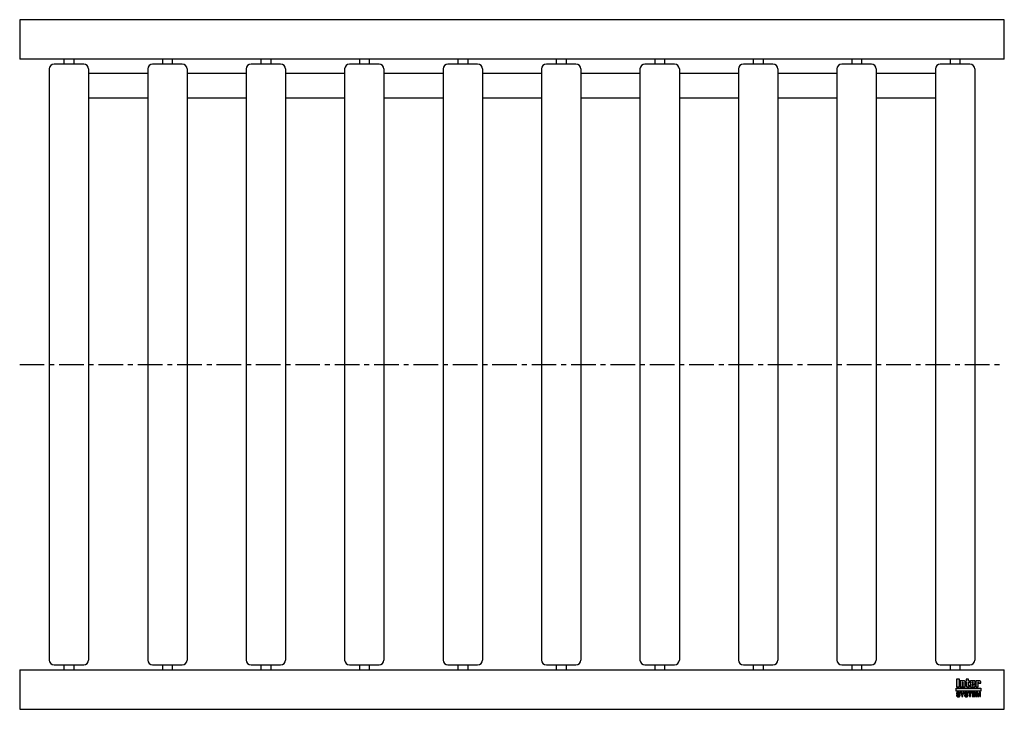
# Model space of a CAD drawing. Header units: millimetres. Extents: x 0 to 1000, y -350 to 350.
import ezdxf

# ---------------------------------------------------------------- set-up
doc = ezdxf.new("R2010")
doc.units = ezdxf.units.MM
doc.header["$LTSCALE"] = 20
doc.linetypes.add('CENTER', pattern=[2, 1.25, -0.25, 0.25, -0.25])
doc.layers.get('0').update_dxf_attribs({"linetype": 'CONTINUOUS', "lineweight": 50})
for name, color, linetype, lineweight in [('Centre Lines', 4, 'CENTER', 25), ('Frame', 1, 'CONTINUOUS', 25), ('Midi', 70, 'CONTINUOUS', 25), ('Rollers', 7, 'CONTINUOUS', 25)]:
    doc.layers.add(name, color=color, linetype=linetype, lineweight=lineweight)

# ---------------------------------------------------------------- blocks, each defined once
blk = doc.blocks.new('A$C156465B1')
at = {"layer": 'Rollers'}
for p, q in [((35, 305), (5, 305)), ((15, 310), (15, 305)), ((25, 310), (25, 305)), ((0, 300), (0, -300)), ((40, 300), (40, -300)), ((5, -305), (35, -305)), ((15, -305), (15, -310)), ((25, -305), (25, -310))]:
    blk.add_line(p, q, dxfattribs=at)
for centre, start, end in [((5, 300), 90, 180), ((35, 300), 0, 90), ((5, -300), 180, 270), ((35, -300), 270, 0)]:
    blk.add_arc(centre, 5, start, end, dxfattribs=at)

msp = doc.modelspace()

# ---------------------------------------------------------------- hatches: boundary and pattern name
at = {"layer": 'Frame'}
h = msp.add_hatch(color=254, dxfattribs=at)
h.paths.add_polyline_path([(973.3, -322.7), (973.3, -322.6), (973.4, -322.6), (973.4, -322.5), (973.4, -322.5), (973.5, -322.5), (973.6, -322.5), (973.7, -322.5), (973.7, -322.5), (973.8, -322.5), (973.8, -322.6), (973.9, -322.6), (973.9, -322.7), (973.9, -322.8), (973.9, -322.9), (973.9, -323.5), (976.1, -323.5), (976.1, -322.8), (976.1, -322.6), (976.1, -322.4), (976.1, -322.2), (976, -322), (975.9, -321.9), (975.9, -321.7), (975.8, -321.6), (975.7, -321.5), (975.6, -321.4), (975.5, -321.3), (975.4, -321.2), (975.2, -321.1), (975.1, -321.1), (974.9, -321), (974.7, -321), (974.6, -321), (974.5, -321), (974.4, -321), (974.3, -321), (974.2, -321), (974.1, -321.1), (974, -321.1), (973.9, -321.1), (973.9, -321.1), (973.8, -321.1), (973.7, -321.2), (973.6, -321.2), (973.5, -321.2), (973.5, -321.3), (973.4, -321.3), (973.3, -321.4), (973.2, -321.4), (973.2, -321), (971, -321), (971, -327.3), (973.3, -327.3), (973.3, -322.9), (973.3, -322.8)])
h.paths.add_polyline_path([(970.4, -322.5), (970.4, -322.3), (970.4, -322.1), (970.4, -321.9), (970.4, -321.8), (970.3, -321.7), (970.3, -321.5), (970.2, -321.4), (970.1, -321.3), (970, -321.3), (969.9, -321.2), (969.8, -321.1), (969.6, -321.1), (969.5, -321.1), (969.3, -321), (969.1, -321), (968.9, -321), (966.7, -321), (966.5, -321), (966.3, -321), (966.1, -321.1), (965.9, -321.1), (965.8, -321.1), (965.7, -321.2), (965.6, -321.3), (965.5, -321.3), (965.4, -321.4), (965.3, -321.5), (965.3, -321.7), (965.2, -321.8), (965.2, -321.9), (965.2, -322.1), (965.2, -322.3), (965.2, -322.5), (965.2, -325.9), (965.2, -326.1), (965.2, -326.3), (965.2, -326.4), (965.2, -326.6), (965.3, -326.7), (965.3, -326.8), (965.4, -326.9), (965.5, -327), (965.6, -327.1), (965.7, -327.1), (965.8, -327.2), (965.9, -327.2), (966.1, -327.3), (966.3, -327.3), (966.5, -327.3), (966.7, -327.3), (968.9, -327.3), (969.1, -327.3), (969.3, -327.3), (969.5, -327.3), (969.6, -327.2), (969.8, -327.2), (969.9, -327.1), (970, -327.1), (970.1, -327), (970.2, -326.9), (970.3, -326.8), (970.3, -326.7), (970.4, -326.6), (970.4, -326.4), (970.4, -326.3), (970.4, -326.1), (970.4, -325.9), (970.4, -324.8), (968.1, -324.8), (968.1, -325.6), (968.1, -325.8), (968.1, -325.8), (968.1, -325.9), (968, -326), (968, -326), (967.9, -326.1), (967.9, -326.1), (967.8, -326.1), (967.7, -326.1), (967.7, -326.1), (967.6, -326), (967.6, -326), (967.5, -325.9), (967.5, -325.8), (967.5, -325.8), (967.5, -325.6), (967.5, -324.3), (970.4, -324.3)])
h.paths.add_polyline_path([(968.1, -323.2), (967.5, -323.2), (967.5, -322.7), (967.5, -322.6), (967.5, -322.5), (967.5, -322.4), (967.5, -322.3), (967.6, -322.3), (967.6, -322.2), (967.7, -322.2), (967.8, -322.2), (967.9, -322.2), (968, -322.2), (968, -322.3), (968.1, -322.3), (968.1, -322.4), (968.1, -322.5), (968.1, -322.6), (968.1, -322.7)], flags=16)
h.paths.add_polyline_path([(963.7, -322.3), (964.6, -322.3), (964.6, -321), (963.7, -321), (963.7, -319.3), (961.4, -319.3), (961.4, -321), (960.8, -321), (960.8, -322.3), (961.4, -322.3), (961.4, -325.9), (961.4, -326.1), (961.4, -326.2), (961.4, -326.4), (961.5, -326.5), (961.5, -326.7), (961.6, -326.8), (961.6, -326.9), (961.7, -327), (961.8, -327), (961.9, -327.1), (962, -327.2), (962.2, -327.2), (962.3, -327.2), (962.5, -327.3), (962.7, -327.3), (962.9, -327.3), (964.6, -327.3), (964.6, -326.1), (964.2, -326.1), (964.1, -326.1), (964, -326.1), (963.9, -326.1), (963.8, -326), (963.8, -326), (963.7, -325.9), (963.7, -325.9), (963.7, -325.8)])
h.paths.add_polyline_path([(960.3, -322.8), (960.3, -322.6), (960.3, -322.4), (960.3, -322.2), (960.2, -322), (960.2, -321.9), (960.1, -321.7), (960, -321.6), (959.9, -321.5), (959.8, -321.4), (959.7, -321.3), (959.5, -321.2), (959.4, -321.1), (959.3, -321.1), (959.1, -321), (958.9, -321), (958.7, -321), (958.6, -321), (958.5, -321), (958.4, -321), (958.3, -321), (958.3, -321.1), (958.2, -321.1), (958.1, -321.1), (958, -321.1), (957.9, -321.1), (957.8, -321.2), (957.7, -321.2), (957.6, -321.2), (957.6, -321.3), (957.5, -321.3), (957.4, -321.4), (957.3, -321.4), (957.3, -321), (955.1, -321), (955.1, -327.3), (957.4, -327.3), (957.4, -322.9), (957.4, -322.8), (957.4, -322.7), (957.4, -322.6), (957.5, -322.6), (957.5, -322.5), (957.5, -322.5), (957.6, -322.5), (957.7, -322.5), (957.8, -322.5), (957.8, -322.5), (957.9, -322.5), (958, -322.6), (958, -322.6), (958, -322.7), (958, -322.8), (958, -322.9), (958, -327.3), (960.3, -327.3)])
h.paths.add_polyline_path([(954.4, -319.3), (951.3, -319.3), (951.3, -327.3), (954.4, -327.3)])
msp.add_hatch(color=1, dxfattribs=at).paths.add_polyline_path([(976.2, -331.6), (976.2, -328.4), (951.2, -328.4), (951.2, -331.6)])
h = msp.add_hatch(color=7, dxfattribs=at)
h.paths.add_polyline_path([(972.8, -332.7), (971.5, -332.7), (971.5, -337.1), (972.3, -337.1), (972.3, -333.4), (972.4, -333.4), (973.2, -337.1), (974.1, -337.1), (974.9, -333.4), (975, -333.4), (975, -337.1), (975.8, -337.1), (975.8, -332.7), (974.5, -332.7), (973.7, -336.2)])
h.paths.add_polyline_path([(970.8, -332.7), (967.5, -332.7), (967.5, -337.1), (970.9, -337.1), (970.9, -336.4), (968.4, -336.4), (968.4, -335.2), (970.6, -335.2), (970.6, -334.4), (968.4, -334.4), (968.4, -333.4), (970.8, -333.4)])
h.paths.add_polyline_path([(967.1, -332.7), (963.4, -332.7), (963.4, -333.4), (964.7, -333.4), (964.7, -337.1), (965.7, -337.1), (965.7, -333.4), (967.1, -333.4)])
h.paths.add_polyline_path([(962.5, -332.9), (962.3, -332.8), (962.2, -332.7), (962, -332.6), (961.8, -332.6), (961.5, -332.6), (961.3, -332.6), (961.1, -332.6), (960.9, -332.6), (960.7, -332.6), (960.6, -332.7), (960.4, -332.7), (960.3, -332.8), (960.2, -332.8), (960, -332.9), (959.9, -333), (959.9, -333.1), (959.8, -333.2), (959.7, -333.3), (959.7, -333.5), (959.6, -333.6), (959.6, -333.8), (959.6, -333.9), (959.6, -334.1), (959.6, -334.2), (959.6, -334.4), (959.7, -334.5), (959.8, -334.6), (959.8, -334.7), (959.9, -334.8), (960, -334.9), (960.1, -335), (960.2, -335), (960.3, -335.1), (960.5, -335.1), (960.6, -335.2), (960.8, -335.2), (960.9, -335.2), (961, -335.3), (961.1, -335.3), (961.2, -335.3), (961.2, -335.3), (961.3, -335.3), (961.3, -335.3), (961.4, -335.3), (961.4, -335.3), (961.5, -335.4), (961.7, -335.4), (961.8, -335.4), (962, -335.5), (962.1, -335.5), (962.2, -335.6), (962.3, -335.7), (962.3, -335.8), (962.3, -335.9), (962.3, -336.1), (962.2, -336.2), (962.1, -336.3), (962, -336.4), (961.8, -336.4), (961.7, -336.5), (961.5, -336.5), (961.3, -336.5), (961.2, -336.5), (961, -336.5), (960.8, -336.4), (960.7, -336.3), (960.6, -336.2), (960.5, -336.1), (960.4, -336), (960.4, -335.8), (959.5, -335.8), (959.5, -336), (959.6, -336.2), (959.6, -336.3), (959.7, -336.5), (959.8, -336.6), (959.9, -336.7), (960, -336.8), (960.1, -336.9), (960.2, -337), (960.4, -337.1), (960.5, -337.1), (960.7, -337.2), (960.9, -337.2), (961.1, -337.3), (961.3, -337.3), (961.5, -337.3), (961.6, -337.3), (961.6, -337.3), (961.8, -337.3), (961.9, -337.2), (962, -337.2), (962.2, -337.2), (962.3, -337.1), (962.5, -337), (962.6, -337), (962.7, -336.9), (962.9, -336.7), (963, -336.6), (963.1, -336.4), (963.1, -336.3), (963.2, -336.1), (963.2, -335.8), (963.2, -335.7), (963.2, -335.5), (963.2, -335.4), (963.1, -335.3), (963.1, -335.2), (963, -335.1), (963, -335.1), (962.9, -335), (962.8, -334.9), (962.7, -334.8), (962.6, -334.8), (962.5, -334.7), (962.4, -334.7), (962.2, -334.7), (962.1, -334.6), (961.9, -334.6), (961.8, -334.6), (961.8, -334.5), (961.7, -334.5), (961.6, -334.5), (961.6, -334.5), (961.5, -334.5), (961.4, -334.4), (961.3, -334.4), (961.3, -334.4), (961.2, -334.4), (961.1, -334.4), (961.1, -334.4), (961, -334.4), (960.9, -334.3), (960.9, -334.3), (960.8, -334.3), (960.7, -334.3), (960.6, -334.2), (960.6, -334.2), (960.5, -334.1), (960.5, -334), (960.5, -334), (960.5, -333.9), (960.4, -333.8), (960.5, -333.7), (960.5, -333.6), (960.6, -333.5), (960.7, -333.4), (960.8, -333.4), (961, -333.4), (961.1, -333.3), (961.2, -333.3), (961.4, -333.3), (961.6, -333.4), (961.7, -333.4), (961.9, -333.5), (962, -333.5), (962.1, -333.7), (962.1, -333.8), (962.2, -334), (963.1, -334), (963.1, -333.9), (963, -333.7), (963, -333.6), (963, -333.5), (962.9, -333.4), (962.9, -333.3), (962.8, -333.2), (962.7, -333), (962.6, -332.9)])
h.paths.add_polyline_path([(959.3, -332.7), (958.3, -332.7), (957.4, -334.6), (956.4, -332.7), (955.3, -332.7), (956.9, -335.5), (956.9, -337.1), (957.8, -337.1), (957.8, -335.5)])
h.paths.add_polyline_path([(954.4, -332.9), (954.2, -332.8), (954.1, -332.7), (953.9, -332.6), (953.7, -332.6), (953.5, -332.6), (953.2, -332.6), (953, -332.6), (952.8, -332.6), (952.7, -332.6), (952.5, -332.7), (952.4, -332.7), (952.2, -332.8), (952.1, -332.8), (952, -332.9), (951.9, -333), (951.8, -333.1), (951.7, -333.2), (951.6, -333.3), (951.6, -333.5), (951.6, -333.6), (951.5, -333.8), (951.5, -333.9), (951.5, -334.1), (951.5, -334.2), (951.6, -334.4), (951.6, -334.5), (951.7, -334.6), (951.7, -334.7), (951.8, -334.8), (951.9, -334.9), (952, -335), (952.2, -335), (952.3, -335.1), (952.4, -335.1), (952.5, -335.2), (952.7, -335.2), (952.8, -335.2), (953, -335.3), (953, -335.3), (953.1, -335.3), (953.1, -335.3), (953.2, -335.3), (953.3, -335.3), (953.3, -335.3), (953.4, -335.3), (953.4, -335.4), (953.6, -335.4), (953.7, -335.4), (953.9, -335.5), (954, -335.5), (954.1, -335.6), (954.2, -335.7), (954.2, -335.8), (954.2, -335.9), (954.2, -336.1), (954.1, -336.2), (954, -336.3), (953.9, -336.4), (953.8, -336.4), (953.6, -336.5), (953.4, -336.5), (953.2, -336.5), (953.1, -336.5), (952.9, -336.5), (952.8, -336.4), (952.6, -336.3), (952.5, -336.2), (952.4, -336.1), (952.4, -336), (952.4, -335.8), (951.5, -335.8), (951.5, -336), (951.5, -336.2), (951.5, -336.3), (951.6, -336.5), (951.7, -336.6), (951.8, -336.7), (951.9, -336.8), (952, -336.9), (952.1, -337), (952.3, -337.1), (952.5, -337.1), (952.6, -337.2), (952.8, -337.2), (953, -337.3), (953.2, -337.3), (953.4, -337.3), (953.5, -337.3), (953.6, -337.3), (953.7, -337.3), (953.8, -337.2), (954, -337.2), (954.1, -337.2), (954.3, -337.1), (954.4, -337), (954.5, -337), (954.7, -336.9), (954.8, -336.7), (954.9, -336.6), (955, -336.4), (955.1, -336.3), (955.1, -336.1), (955.1, -335.8), (955.1, -335.7), (955.1, -335.5), (955.1, -335.4), (955.1, -335.3), (955, -335.2), (955, -335.1), (954.9, -335.1), (954.8, -335), (954.7, -334.9), (954.6, -334.8), (954.5, -334.8), (954.4, -334.7), (954.3, -334.7), (954.1, -334.7), (954, -334.6), (953.8, -334.6), (953.8, -334.6), (953.7, -334.5), (953.6, -334.5), (953.6, -334.5), (953.5, -334.5), (953.4, -334.5), (953.3, -334.4), (953.3, -334.4), (953.2, -334.4), (953.1, -334.4), (953.1, -334.4), (953, -334.4), (952.9, -334.4), (952.9, -334.3), (952.8, -334.3), (952.7, -334.3), (952.6, -334.3), (952.6, -334.2), (952.5, -334.2), (952.5, -334.1), (952.4, -334), (952.4, -334), (952.4, -333.9), (952.4, -333.8), (952.4, -333.7), (952.5, -333.6), (952.6, -333.5), (952.7, -333.4), (952.8, -333.4), (952.9, -333.4), (953, -333.3), (953.2, -333.3), (953.3, -333.3), (953.5, -333.4), (953.7, -333.4), (953.8, -333.5), (953.9, -333.5), (954, -333.7), (954.1, -333.8), (954.1, -334), (955, -334), (955, -333.9), (955, -333.7), (955, -333.6), (954.9, -333.5), (954.9, -333.4), (954.8, -333.3), (954.7, -333.2), (954.6, -333), (954.5, -332.9)])

# ---------------------------------------------------------------- linework, layer by layer
at = {"layer": 'Centre Lines'}
msp.add_line((0, 0), (1000, 0), dxfattribs=at)
at = {"layer": 'Frame', "color": 7, "linetype": 'Continuous'}
for p, q in [((951.3, -319.3), (951.3, -327.3)), ((954.4, -319.3), (951.3, -319.3)), ((954.4, -327.3), (954.4, -319.3)), ((963.7, -319.3), (961.4, -319.3)), ((961.4, -319.3), (961.4, -321)), ((963.7, -321), (963.7, -319.3)), ((951.3, -327.3), (954.4, -327.3)), ((955.1, -321), (955.1, -327.3)), ((957.3, -321), (955.1, -321)), ((955.1, -327.3), (957.4, -327.3)), ((957.3, -321.4), (957.3, -321)), ((957.4, -321.4), (957.3, -321.4)), ((957.5, -321.3), (957.4, -321.4)), ((957.4, -322.7), (957.4, -322.6)), ((957.4, -322.6), (957.5, -322.6)), ((957.4, -322.8), (957.4, -322.7)), ((957.4, -322.9), (957.4, -322.8)), ((957.4, -327.3), (957.4, -322.9)), ((957.6, -321.3), (957.5, -321.3)), ((957.5, -322.6), (957.5, -322.5)), ((957.5, -322.5), (957.5, -322.5)), ((957.5, -322.5), (957.6, -322.5)), ((957.7, -321.2), (957.6, -321.2)), ((957.6, -321.2), (957.6, -321.3)), ((957.6, -322.5), (957.7, -322.5)), ((957.8, -321.2), (957.7, -321.2)), ((957.7, -322.5), (957.8, -322.5)), ((957.9, -321.1), (957.8, -321.2)), ((957.8, -322.5), (957.8, -322.5)), ((957.8, -322.5), (957.9, -322.5)), ((958, -321.1), (957.9, -321.1)), ((957.9, -322.5), (958, -322.6)), ((958.1, -321.1), (958, -321.1)), ((958, -322.6), (958, -322.7)), ((958, -322.6), (958, -322.6)), ((958, -322.7), (958, -322.8)), ((958, -322.8), (958, -322.9)), ((958, -322.9), (958, -327.3)), ((958, -327.3), (960.3, -327.3)), ((958.2, -321.1), (958.1, -321.1)), ((958.3, -321.1), (958.2, -321.1)), ((958.4, -321), (958.3, -321)), ((958.3, -321), (958.3, -321.1)), ((958.5, -321), (958.4, -321)), ((958.6, -321), (958.5, -321)), ((958.7, -321), (958.6, -321)), ((958.9, -321), (958.7, -321)), ((959.1, -321), (958.9, -321)), ((959.3, -321.1), (959.1, -321)), ((959.4, -321.1), (959.3, -321.1)), ((959.5, -321.2), (959.4, -321.1)), ((959.7, -321.3), (959.5, -321.2)), ((959.8, -321.4), (959.7, -321.3)), ((959.9, -321.5), (959.8, -321.4)), ((960, -321.6), (959.9, -321.5)), ((960.1, -321.7), (960, -321.6)), ((960.2, -321.9), (960.1, -321.7)), ((960.2, -322), (960.2, -321.9)), ((960.3, -322.2), (960.2, -322)), ((960.3, -322.4), (960.3, -322.2)), ((960.3, -322.6), (960.3, -322.4)), ((960.3, -322.8), (960.3, -322.6)), ((960.3, -327.3), (960.3, -322.8)), ((961.4, -321), (960.8, -321)), ((960.8, -321), (960.8, -322.3)), ((960.8, -322.3), (961.4, -322.3)), ((961.4, -322.3), (961.4, -325.9)), ((961.4, -325.9), (961.4, -326.1)), ((961.4, -326.1), (961.4, -326.2)), ((961.4, -326.2), (961.4, -326.4)), ((961.4, -326.4), (961.5, -326.5)), ((961.5, -326.5), (961.5, -326.7)), ((961.5, -326.7), (961.6, -326.8)), ((961.6, -326.8), (961.6, -326.9)), ((961.6, -326.9), (961.7, -327)), ((961.7, -327), (961.8, -327)), ((961.8, -327), (961.9, -327.1)), ((961.9, -327.1), (962, -327.2)), ((962, -327.2), (962.2, -327.2)), ((962.2, -327.2), (962.3, -327.2)), ((962.3, -327.2), (962.5, -327.3)), ((962.5, -327.3), (962.7, -327.3)), ((962.7, -327.3), (962.9, -327.3)), ((962.9, -327.3), (964.6, -327.3)), ((964.6, -321), (963.7, -321)), ((963.7, -325.8), (963.7, -322.3)), ((963.7, -322.3), (964.6, -322.3)), ((963.7, -325.9), (963.7, -325.8)), ((963.8, -326), (963.7, -325.9)), ((963.7, -325.9), (963.7, -325.9)), ((963.9, -326.1), (963.8, -326)), ((963.8, -326), (963.8, -326)), ((964, -326.1), (963.9, -326.1)), ((964.1, -326.1), (964, -326.1)), ((964.2, -326.1), (964.1, -326.1)), ((964.6, -326.1), (964.2, -326.1)), ((964.6, -322.3), (964.6, -321)), ((964.6, -327.3), (964.6, -326.1)), ((965.3, -321.7), (965.2, -321.8)), ((965.2, -321.8), (965.2, -321.9)), ((965.2, -321.9), (965.2, -322.1)), ((965.2, -322.1), (965.2, -322.3)), ((965.2, -322.3), (965.2, -322.5)), ((965.2, -322.5), (965.2, -325.9)), ((965.2, -325.9), (965.2, -326.1)), ((965.2, -326.1), (965.2, -326.3)), ((965.2, -326.3), (965.2, -326.4)), ((965.2, -326.4), (965.2, -326.6)), ((965.2, -326.6), (965.3, -326.7)), ((965.4, -321.4), (965.3, -321.5)), ((965.3, -321.5), (965.3, -321.7)), ((965.3, -326.7), (965.3, -326.8)), ((965.3, -326.8), (965.4, -326.9)), ((965.5, -321.3), (965.4, -321.4)), ((965.4, -326.9), (965.5, -327)), ((965.6, -321.3), (965.5, -321.3)), ((965.5, -327), (965.6, -327.1)), ((965.7, -321.2), (965.6, -321.3)), ((965.6, -327.1), (965.7, -327.1)), ((965.8, -321.1), (965.7, -321.2)), ((965.7, -327.1), (965.8, -327.2)), ((965.9, -321.1), (965.8, -321.1)), ((965.8, -327.2), (965.9, -327.2)), ((966.1, -321.1), (965.9, -321.1)), ((965.9, -327.2), (966.1, -327.3)), ((966.3, -321), (966.1, -321.1)), ((966.1, -327.3), (966.3, -327.3)), ((966.5, -321), (966.3, -321)), ((966.3, -327.3), (966.5, -327.3)), ((966.7, -321), (966.5, -321)), ((966.5, -327.3), (966.7, -327.3)), ((968.9, -321), (966.7, -321)), ((966.7, -327.3), (968.9, -327.3)), ((967.5, -322.4), (967.5, -322.3)), ((967.5, -322.3), (967.6, -322.3)), ((967.5, -322.5), (967.5, -322.4)), ((967.5, -322.6), (967.5, -322.5)), ((967.5, -322.7), (967.5, -322.6)), ((967.5, -323.2), (967.5, -322.7)), ((968.1, -323.2), (967.5, -323.2)), ((967.5, -325.6), (967.5, -324.3)), ((967.5, -324.3), (970.4, -324.3)), ((967.5, -325.8), (967.5, -325.6)), ((967.5, -325.9), (967.5, -325.8)), ((967.5, -325.8), (967.5, -325.8)), ((967.6, -326), (967.5, -325.9)), ((967.6, -322.3), (967.6, -322.2)), ((967.6, -322.2), (967.7, -322.2)), ((967.7, -326.1), (967.6, -326)), ((967.6, -326), (967.6, -326)), ((967.7, -322.2), (967.8, -322.2)), ((967.8, -326.1), (967.7, -326.1)), ((967.7, -326.1), (967.7, -326.1)), ((967.8, -322.2), (967.9, -322.2)), ((967.9, -326.1), (967.8, -326.1)), ((967.9, -322.2), (968, -322.2)), ((968, -326), (967.9, -326.1)), ((967.9, -326.1), (967.9, -326.1)), ((968, -322.2), (968, -322.3)), ((968, -322.3), (968.1, -322.3)), ((968.1, -325.9), (968, -326)), ((968, -326), (968, -326)), ((968.1, -322.3), (968.1, -322.4)), ((968.1, -322.4), (968.1, -322.5)), ((968.1, -322.5), (968.1, -322.6)), ((968.1, -322.6), (968.1, -322.7)), ((968.1, -322.7), (968.1, -323.2)), ((968.1, -324.8), (968.1, -325.6)), ((970.4, -324.8), (968.1, -324.8)), ((968.1, -325.6), (968.1, -325.8)), ((968.1, -325.8), (968.1, -325.8)), ((968.1, -325.8), (968.1, -325.9)), ((969.1, -321), (968.9, -321)), ((968.9, -327.3), (969.1, -327.3)), ((969.3, -321), (969.1, -321)), ((969.1, -327.3), (969.3, -327.3)), ((969.5, -321.1), (969.3, -321)), ((969.3, -327.3), (969.5, -327.3)), ((969.6, -321.1), (969.5, -321.1)), ((969.5, -327.3), (969.6, -327.2)), ((969.8, -321.1), (969.6, -321.1)), ((969.6, -327.2), (969.8, -327.2)), ((969.9, -321.2), (969.8, -321.1)), ((969.8, -327.2), (969.9, -327.1)), ((970, -321.3), (969.9, -321.2)), ((969.9, -327.1), (970, -327.1)), ((970.1, -321.3), (970, -321.3)), ((970, -327.1), (970.1, -327)), ((970.2, -321.4), (970.1, -321.3)), ((970.1, -327), (970.2, -326.9)), ((970.3, -321.5), (970.2, -321.4)), ((970.2, -326.9), (970.3, -326.8)), ((970.3, -321.7), (970.3, -321.5)), ((970.4, -321.8), (970.3, -321.7)), ((970.3, -326.7), (970.4, -326.6)), ((970.3, -326.8), (970.3, -326.7)), ((970.4, -321.9), (970.4, -321.8)), ((970.4, -322.1), (970.4, -321.9)), ((970.4, -322.3), (970.4, -322.1)), ((970.4, -322.5), (970.4, -322.3)), ((970.4, -324.3), (970.4, -322.5)), ((970.4, -325.9), (970.4, -324.8)), ((970.4, -326.1), (970.4, -325.9)), ((970.4, -326.3), (970.4, -326.1)), ((970.4, -326.4), (970.4, -326.3)), ((970.4, -326.6), (970.4, -326.4)), ((971, -321), (971, -327.3)), ((973.2, -321), (971, -321)), ((971, -327.3), (973.3, -327.3)), ((973.2, -321.4), (973.2, -321)), ((973.3, -321.4), (973.2, -321.4)), ((973.4, -321.3), (973.3, -321.4)), ((973.3, -322.7), (973.3, -322.6)), ((973.3, -322.6), (973.4, -322.6)), ((973.3, -322.8), (973.3, -322.7)), ((973.3, -322.9), (973.3, -322.8)), ((973.3, -327.3), (973.3, -322.9)), ((973.5, -321.3), (973.4, -321.3)), ((973.4, -322.6), (973.4, -322.5)), ((973.4, -322.5), (973.4, -322.5)), ((973.4, -322.5), (973.5, -322.5)), ((973.6, -321.2), (973.5, -321.2)), ((973.5, -321.2), (973.5, -321.3)), ((973.5, -322.5), (973.6, -322.5)), ((973.7, -321.2), (973.6, -321.2)), ((973.6, -322.5), (973.7, -322.5)), ((973.8, -321.1), (973.7, -321.2)), ((973.7, -322.5), (973.7, -322.5)), ((973.7, -322.5), (973.8, -322.5)), ((973.9, -321.1), (973.8, -321.1)), ((973.8, -322.5), (973.8, -322.6)), ((973.8, -322.6), (973.9, -322.6)), ((974, -321.1), (973.9, -321.1)), ((973.9, -321.1), (973.9, -321.1)), ((973.9, -322.6), (973.9, -322.7)), ((973.9, -322.7), (973.9, -322.8)), ((973.9, -322.8), (973.9, -322.9)), ((973.9, -322.9), (973.9, -323.5)), ((973.9, -323.5), (976.1, -323.5)), ((974.1, -321.1), (974, -321.1)), ((974.2, -321), (974.1, -321.1)), ((974.3, -321), (974.2, -321)), ((974.4, -321), (974.3, -321)), ((974.5, -321), (974.4, -321)), ((974.6, -321), (974.5, -321)), ((974.7, -321), (974.6, -321)), ((974.9, -321), (974.7, -321)), ((975.1, -321.1), (974.9, -321)), ((975.2, -321.1), (975.1, -321.1)), ((975.4, -321.2), (975.2, -321.1)), ((975.5, -321.3), (975.4, -321.2)), ((975.6, -321.4), (975.5, -321.3)), ((975.7, -321.5), (975.6, -321.4)), ((975.8, -321.6), (975.7, -321.5)), ((975.9, -321.7), (975.8, -321.6)), ((975.9, -321.9), (975.9, -321.7)), ((976, -322), (975.9, -321.9)), ((976.1, -322.2), (976, -322)), ((976.1, -322.4), (976.1, -322.2)), ((976.1, -322.6), (976.1, -322.4)), ((976.1, -322.8), (976.1, -322.6)), ((976.1, -323.5), (976.1, -322.8)), ((951.6, -333.6), (951.5, -333.8)), ((951.5, -333.8), (951.5, -333.9)), ((951.5, -333.9), (951.5, -334.1)), ((951.5, -334.1), (951.5, -334.2)), ((951.5, -334.2), (951.6, -334.4)), ((951.5, -335.8), (951.5, -336)), ((952.4, -335.8), (951.5, -335.8)), ((951.5, -336), (951.5, -336.2)), ((951.5, -336.2), (951.5, -336.3)), ((951.5, -336.3), (951.6, -336.5)), ((951.7, -333.2), (951.6, -333.3)), ((951.6, -333.3), (951.6, -333.5)), ((951.6, -333.5), (951.6, -333.6)), ((951.6, -334.4), (951.6, -334.5)), ((951.6, -334.5), (951.7, -334.6)), ((951.6, -336.5), (951.7, -336.6)), ((951.8, -333.1), (951.7, -333.2)), ((951.7, -334.6), (951.7, -334.7)), ((951.7, -334.7), (951.8, -334.8)), ((951.7, -336.6), (951.8, -336.7)), ((951.9, -333), (951.8, -333.1)), ((951.8, -334.8), (951.9, -334.9)), ((951.8, -336.7), (951.9, -336.8)), ((952, -332.9), (951.9, -333)), ((951.9, -334.9), (952, -335)), ((951.9, -336.8), (952, -336.9)), ((952.1, -332.8), (952, -332.9)), ((952, -335), (952.2, -335)), ((952, -336.9), (952.1, -337)), ((952.2, -332.8), (952.1, -332.8)), ((952.1, -337), (952.3, -337.1)), ((952.4, -332.7), (952.2, -332.8)), ((952.2, -335), (952.3, -335.1)), ((952.3, -335.1), (952.4, -335.1)), ((952.3, -337.1), (952.5, -337.1)), ((952.5, -332.7), (952.4, -332.7)), ((952.4, -333.7), (952.5, -333.6)), ((952.4, -333.8), (952.4, -333.7)), ((952.4, -333.9), (952.4, -333.8)), ((952.4, -334), (952.4, -333.9)), ((952.5, -334.1), (952.4, -334)), ((952.4, -334), (952.4, -334)), ((952.4, -335.1), (952.5, -335.2)), ((952.4, -336), (952.4, -335.8)), ((952.4, -336.1), (952.4, -336)), ((952.5, -336.2), (952.4, -336.1)), ((952.7, -332.6), (952.5, -332.7)), ((952.5, -333.6), (952.6, -333.5)), ((952.5, -334.2), (952.5, -334.1)), ((952.6, -334.2), (952.5, -334.2)), ((952.5, -335.2), (952.7, -335.2)), ((952.6, -336.3), (952.5, -336.2)), ((952.5, -337.1), (952.6, -337.2)), ((952.6, -333.5), (952.7, -333.4)), ((952.6, -334.3), (952.6, -334.2)), ((952.7, -334.3), (952.6, -334.3)), ((952.8, -336.4), (952.6, -336.3)), ((952.6, -337.2), (952.8, -337.2)), ((952.8, -332.6), (952.7, -332.6)), ((952.7, -333.4), (952.8, -333.4)), ((952.8, -334.3), (952.7, -334.3)), ((952.7, -335.2), (952.8, -335.2)), ((953, -332.6), (952.8, -332.6)), ((952.8, -333.4), (952.9, -333.4)), ((952.9, -334.3), (952.8, -334.3)), ((952.8, -335.2), (953, -335.3)), ((952.9, -336.5), (952.8, -336.4)), ((952.8, -337.2), (953, -337.3)), ((952.9, -333.4), (953, -333.3)), ((952.9, -334.4), (952.9, -334.3)), ((953, -334.4), (952.9, -334.4)), ((953.1, -336.5), (952.9, -336.5)), ((953.2, -332.6), (953, -332.6)), ((953, -333.3), (953.2, -333.3)), ((953.1, -334.4), (953, -334.4)), ((953, -335.3), (953, -335.3)), ((953, -335.3), (953.1, -335.3)), ((953, -337.3), (953.2, -337.3)), ((953.2, -334.4), (953.1, -334.4)), ((953.1, -334.4), (953.1, -334.4)), ((953.1, -335.3), (953.1, -335.3)), ((953.1, -335.3), (953.2, -335.3)), ((953.2, -336.5), (953.1, -336.5)), ((953.5, -332.6), (953.2, -332.6)), ((953.2, -333.3), (953.3, -333.3)), ((953.3, -334.4), (953.2, -334.4)), ((953.2, -335.3), (953.3, -335.3)), ((953.4, -336.5), (953.2, -336.5)), ((953.2, -337.3), (953.4, -337.3)), ((953.3, -333.3), (953.5, -333.4)), ((953.4, -334.5), (953.3, -334.4)), ((953.3, -334.4), (953.3, -334.4)), ((953.3, -335.3), (953.3, -335.3)), ((953.3, -335.3), (953.4, -335.3)), ((953.5, -334.5), (953.4, -334.5)), ((953.4, -335.3), (953.4, -335.4)), ((953.4, -335.4), (953.6, -335.4)), ((953.6, -336.5), (953.4, -336.5)), ((953.4, -337.3), (953.5, -337.3)), ((953.7, -332.6), (953.5, -332.6)), ((953.5, -333.4), (953.7, -333.4)), ((953.6, -334.5), (953.5, -334.5)), ((953.5, -337.3), (953.6, -337.3)), ((953.7, -334.5), (953.6, -334.5)), ((953.6, -334.5), (953.6, -334.5)), ((953.6, -335.4), (953.7, -335.4)), ((953.8, -336.4), (953.6, -336.5)), ((953.6, -337.3), (953.7, -337.3)), ((953.9, -332.6), (953.7, -332.6)), ((953.7, -333.4), (953.8, -333.5)), ((953.8, -334.6), (953.7, -334.5)), ((953.7, -335.4), (953.9, -335.5)), ((953.7, -337.3), (953.8, -337.2)), ((953.8, -333.5), (953.9, -333.5)), ((954, -334.6), (953.8, -334.6)), ((953.8, -334.6), (953.8, -334.6)), ((953.9, -336.4), (953.8, -336.4)), ((953.8, -337.2), (954, -337.2)), ((954.1, -332.7), (953.9, -332.6)), ((953.9, -333.5), (954, -333.7)), ((953.9, -335.5), (954, -335.5)), ((954, -336.3), (953.9, -336.4)), ((954, -333.7), (954.1, -333.8)), ((954.1, -334.7), (954, -334.6)), ((954, -335.5), (954.1, -335.6)), ((954.1, -336.2), (954, -336.3)), ((954, -337.2), (954.1, -337.2)), ((954.2, -332.8), (954.1, -332.7)), ((954.1, -333.8), (954.1, -334)), ((954.1, -334), (955, -334)), ((954.3, -334.7), (954.1, -334.7)), ((954.1, -335.6), (954.2, -335.7)), ((954.2, -336.1), (954.1, -336.2)), ((954.1, -337.2), (954.3, -337.1)), ((954.4, -332.9), (954.2, -332.8)), ((954.2, -335.7), (954.2, -335.8)), ((954.2, -335.8), (954.2, -335.9)), ((954.2, -335.9), (954.2, -336.1)), ((954.4, -334.7), (954.3, -334.7)), ((954.3, -337.1), (954.4, -337)), ((954.5, -332.9), (954.4, -332.9)), ((954.5, -334.8), (954.4, -334.7)), ((954.4, -337), (954.5, -337)), ((954.6, -333), (954.5, -332.9)), ((954.6, -334.8), (954.5, -334.8)), ((954.5, -337), (954.7, -336.9)), ((954.7, -333.2), (954.6, -333)), ((954.7, -334.9), (954.6, -334.8)), ((954.8, -333.3), (954.7, -333.2)), ((954.8, -335), (954.7, -334.9)), ((954.7, -336.9), (954.8, -336.7)), ((954.9, -333.4), (954.8, -333.3)), ((954.9, -335.1), (954.8, -335)), ((954.8, -336.7), (954.9, -336.6)), ((954.9, -333.5), (954.9, -333.4)), ((955, -333.6), (954.9, -333.5)), ((955, -335.1), (954.9, -335.1)), ((954.9, -336.6), (955, -336.4)), ((955, -333.7), (955, -333.6)), ((955, -333.9), (955, -333.7)), ((955, -334), (955, -333.9)), ((955, -335.2), (955, -335.1)), ((955.1, -335.3), (955, -335.2)), ((955, -336.4), (955.1, -336.3)), ((955.1, -335.4), (955.1, -335.3)), ((955.1, -335.5), (955.1, -335.4)), ((955.1, -335.7), (955.1, -335.5)), ((955.1, -335.8), (955.1, -335.7)), ((955.1, -336.1), (955.1, -335.8)), ((955.1, -336.3), (955.1, -336.1)), ((955.3, -332.7), (956.9, -335.5)), ((956.4, -332.7), (955.3, -332.7)), ((957.4, -334.6), (956.4, -332.7)), ((956.9, -335.5), (956.9, -337.1)), ((956.9, -337.1), (957.8, -337.1)), ((958.3, -332.7), (957.4, -334.6)), ((957.8, -335.5), (959.3, -332.7)), ((957.8, -337.1), (957.8, -335.5)), ((959.3, -332.7), (958.3, -332.7)), ((959.5, -335.8), (959.5, -336)), ((960.4, -335.8), (959.5, -335.8)), ((959.5, -336), (959.6, -336.2)), ((959.7, -333.5), (959.6, -333.6)), ((959.6, -333.6), (959.6, -333.8)), ((959.6, -333.8), (959.6, -333.9)), ((959.6, -333.9), (959.6, -334.1)), ((959.6, -334.1), (959.6, -334.2)), ((959.6, -334.2), (959.6, -334.4)), ((959.6, -334.4), (959.7, -334.5)), ((959.6, -336.2), (959.6, -336.3)), ((959.6, -336.3), (959.7, -336.5)), ((959.8, -333.2), (959.7, -333.3)), ((959.7, -333.3), (959.7, -333.5)), ((959.7, -334.5), (959.8, -334.6)), ((959.7, -336.5), (959.8, -336.6)), ((959.9, -333.1), (959.8, -333.2)), ((959.8, -334.6), (959.8, -334.7)), ((959.8, -334.7), (959.9, -334.8)), ((959.8, -336.6), (959.9, -336.7)), ((960, -332.9), (959.9, -333)), ((959.9, -333), (959.9, -333.1)), ((959.9, -334.8), (960, -334.9)), ((959.9, -336.7), (960, -336.8)), ((960.2, -332.8), (960, -332.9)), ((960, -334.9), (960.1, -335)), ((960, -336.8), (960.1, -336.9)), ((960.1, -335), (960.2, -335)), ((960.1, -336.9), (960.2, -337)), ((960.3, -332.8), (960.2, -332.8)), ((960.2, -335), (960.3, -335.1)), ((960.2, -337), (960.4, -337.1)), ((960.4, -332.7), (960.3, -332.8)), ((960.3, -335.1), (960.5, -335.1)), ((960.6, -332.7), (960.4, -332.7)), ((960.4, -333.8), (960.5, -333.7)), ((960.5, -333.9), (960.4, -333.8)), ((960.4, -336), (960.4, -335.8)), ((960.5, -336.1), (960.4, -336)), ((960.4, -337.1), (960.5, -337.1)), ((960.5, -333.6), (960.6, -333.5)), ((960.5, -333.7), (960.5, -333.6)), ((960.5, -334), (960.5, -333.9)), ((960.5, -334.1), (960.5, -334)), ((960.5, -334), (960.5, -334)), ((960.6, -334.2), (960.5, -334.1)), ((960.5, -335.1), (960.6, -335.2)), ((960.6, -336.2), (960.5, -336.1)), ((960.5, -337.1), (960.7, -337.2)), ((960.7, -332.6), (960.6, -332.7)), ((960.6, -333.5), (960.7, -333.4)), ((960.7, -334.3), (960.6, -334.2)), ((960.6, -334.2), (960.6, -334.2)), ((960.6, -335.2), (960.8, -335.2)), ((960.7, -336.3), (960.6, -336.2)), ((960.9, -332.6), (960.7, -332.6)), ((960.7, -333.4), (960.8, -333.4)), ((960.8, -334.3), (960.7, -334.3)), ((960.8, -336.4), (960.7, -336.3)), ((960.7, -337.2), (960.9, -337.2)), ((960.8, -333.4), (961, -333.4)), ((960.9, -334.3), (960.8, -334.3)), ((960.8, -335.2), (960.9, -335.2)), ((961, -336.5), (960.8, -336.4)), ((961.1, -332.6), (960.9, -332.6)), ((961, -334.4), (960.9, -334.3)), ((960.9, -334.3), (960.9, -334.3)), ((960.9, -335.2), (961, -335.3)), ((960.9, -337.2), (961.1, -337.3)), ((961, -333.4), (961.1, -333.3)), ((961.1, -334.4), (961, -334.4)), ((961, -335.3), (961.1, -335.3)), ((961.2, -336.5), (961, -336.5)), ((961.3, -332.6), (961.1, -332.6)), ((961.1, -333.3), (961.2, -333.3)), ((961.2, -334.4), (961.1, -334.4)), ((961.1, -334.4), (961.1, -334.4)), ((961.1, -335.3), (961.2, -335.3)), ((961.1, -337.3), (961.3, -337.3)), ((961.2, -333.3), (961.4, -333.3)), ((961.3, -334.4), (961.2, -334.4)), ((961.2, -335.3), (961.2, -335.3)), ((961.2, -335.3), (961.3, -335.3)), ((961.3, -336.5), (961.2, -336.5)), ((961.5, -332.6), (961.3, -332.6)), ((961.3, -334.4), (961.3, -334.4)), ((961.4, -334.4), (961.3, -334.4)), ((961.3, -335.3), (961.3, -335.3)), ((961.3, -335.3), (961.4, -335.3)), ((961.5, -336.5), (961.3, -336.5)), ((961.3, -337.3), (961.5, -337.3)), ((961.4, -333.3), (961.6, -333.4)), ((961.5, -334.5), (961.4, -334.4)), ((961.4, -335.3), (961.4, -335.3)), ((961.4, -335.3), (961.5, -335.4)), ((961.8, -332.6), (961.5, -332.6)), ((961.6, -334.5), (961.5, -334.5)), ((961.5, -335.4), (961.7, -335.4)), ((961.7, -336.5), (961.5, -336.5)), ((961.5, -337.3), (961.6, -337.3)), ((961.6, -333.4), (961.7, -333.4)), ((961.7, -334.5), (961.6, -334.5)), ((961.6, -334.5), (961.6, -334.5)), ((961.6, -337.3), (961.8, -337.3)), ((961.6, -337.3), (961.6, -337.3)), ((961.7, -333.4), (961.9, -333.5)), ((961.8, -334.5), (961.7, -334.5)), ((961.7, -335.4), (961.8, -335.4)), ((961.8, -336.4), (961.7, -336.5)), ((962, -332.6), (961.8, -332.6)), ((961.8, -334.6), (961.8, -334.5)), ((961.9, -334.6), (961.8, -334.6)), ((961.8, -335.4), (962, -335.5)), ((962, -336.4), (961.8, -336.4)), ((961.8, -337.3), (961.9, -337.2)), ((961.9, -333.5), (962, -333.5)), ((962.1, -334.6), (961.9, -334.6)), ((961.9, -337.2), (962, -337.2)), ((962.2, -332.7), (962, -332.6)), ((962, -333.5), (962.1, -333.7)), ((962, -335.5), (962.1, -335.5)), ((962.1, -336.3), (962, -336.4)), ((962, -337.2), (962.2, -337.2)), ((962.1, -333.7), (962.1, -333.8)), ((962.1, -333.8), (962.2, -334)), ((962.2, -334.7), (962.1, -334.6)), ((962.1, -335.5), (962.2, -335.6)), ((962.2, -336.2), (962.1, -336.3)), ((962.3, -332.8), (962.2, -332.7)), ((962.2, -334), (963.1, -334)), ((962.4, -334.7), (962.2, -334.7)), ((962.2, -335.6), (962.3, -335.7)), ((962.3, -336.1), (962.2, -336.2)), ((962.2, -337.2), (962.3, -337.1)), ((962.5, -332.9), (962.3, -332.8)), ((962.3, -335.7), (962.3, -335.8)), ((962.3, -335.8), (962.3, -335.9)), ((962.3, -335.9), (962.3, -336.1)), ((962.3, -337.1), (962.5, -337)), ((962.5, -334.7), (962.4, -334.7)), ((962.6, -332.9), (962.5, -332.9)), ((962.6, -334.8), (962.5, -334.7)), ((962.5, -337), (962.6, -337)), ((962.7, -333), (962.6, -332.9)), ((962.7, -334.8), (962.6, -334.8)), ((962.6, -337), (962.7, -336.9)), ((962.8, -333.2), (962.7, -333)), ((962.8, -334.9), (962.7, -334.8)), ((962.7, -336.9), (962.9, -336.7)), ((962.9, -333.3), (962.8, -333.2)), ((962.9, -335), (962.8, -334.9)), ((962.9, -333.4), (962.9, -333.3)), ((963, -333.5), (962.9, -333.4)), ((963, -335.1), (962.9, -335)), ((962.9, -336.7), (963, -336.6)), ((963, -333.6), (963, -333.5)), ((963, -333.7), (963, -333.6)), ((963.1, -333.9), (963, -333.7)), ((963.1, -335.2), (963, -335.1)), ((963, -335.1), (963, -335.1)), ((963, -336.6), (963.1, -336.4)), ((963.1, -334), (963.1, -333.9)), ((963.1, -335.3), (963.1, -335.2)), ((963.2, -335.4), (963.1, -335.3)), ((963.1, -336.3), (963.2, -336.1)), ((963.1, -336.4), (963.1, -336.3)), ((963.2, -335.5), (963.2, -335.4)), ((963.2, -335.7), (963.2, -335.5)), ((963.2, -335.8), (963.2, -335.7)), ((963.2, -336.1), (963.2, -335.8)), ((967.1, -332.7), (963.4, -332.7)), ((963.4, -332.7), (963.4, -333.4)), ((963.4, -333.4), (964.7, -333.4)), ((964.7, -333.4), (964.7, -337.1)), ((964.7, -337.1), (965.7, -337.1)), ((965.7, -333.4), (967.1, -333.4)), ((965.7, -337.1), (965.7, -333.4)), ((967.1, -333.4), (967.1, -332.7)), ((967.5, -332.7), (967.5, -337.1)), ((970.8, -332.7), (967.5, -332.7)), ((967.5, -337.1), (970.9, -337.1)), ((968.4, -334.4), (968.4, -333.4)), ((968.4, -333.4), (970.8, -333.4)), ((970.6, -334.4), (968.4, -334.4)), ((968.4, -336.4), (968.4, -335.2)), ((968.4, -335.2), (970.6, -335.2)), ((970.9, -336.4), (968.4, -336.4)), ((970.6, -335.2), (970.6, -334.4)), ((970.8, -333.4), (970.8, -332.7)), ((970.9, -337.1), (970.9, -336.4)), ((971.5, -332.7), (971.5, -337.1)), ((972.8, -332.7), (971.5, -332.7)), ((971.5, -337.1), (972.3, -337.1)), ((972.3, -337.1), (972.3, -333.4)), ((972.3, -333.4), (972.4, -333.4)), ((972.4, -333.4), (973.2, -337.1)), ((973.7, -336.2), (972.8, -332.7)), ((973.2, -337.1), (974.1, -337.1)), ((974.5, -332.7), (973.7, -336.2)), ((973.7, -336.2), (973.7, -336.2)), ((974.1, -337.1), (974.9, -333.4)), ((975.8, -332.7), (974.5, -332.7)), ((974.9, -333.4), (975, -333.4)), ((975, -333.4), (975, -337.1)), ((975, -337.1), (975.8, -337.1)), ((975.8, -337.1), (975.8, -332.7))]:
    msp.add_line(p, q, dxfattribs=at)
at = {"layer": 'Frame', "color": 1, "linetype": 'Continuous'}
for p, q in [((951.2, -331.6), (951.2, -328.4)), ((951.2, -328.4), (976.2, -328.4)), ((976.2, -328.4), (976.2, -331.6)), ((976.2, -331.6), (951.2, -331.6))]:
    msp.add_line(p, q, dxfattribs=at)
at = {"layer": 'Midi'}
for p, q in [((1000, 350), (0, 350)), ((0, 350), (0, 310)), ((1000, 310), (1000, 350)), ((1000, 310), (0, 310)), ((130, 295.5), (70, 295.5)), ((230, 295.5), (170, 295.5)), ((330, 295.5), (270, 295.5)), ((430, 295.5), (370, 295.5)), ((530, 295.5), (470, 295.5)), ((630, 295.5), (570, 295.5)), ((730, 295.5), (670, 295.5)), ((830, 295.5), (770, 295.5)), ((930, 295.5), (870, 295.5)), ((130, 270.5), (70, 270.5)), ((230, 270.5), (170, 270.5)), ((330, 270.5), (270, 270.5)), ((430, 270.5), (370, 270.5)), ((530, 270.5), (470, 270.5)), ((630, 270.5), (570, 270.5)), ((730, 270.5), (670, 270.5)), ((830, 270.5), (770, 270.5)), ((930, 270.5), (870, 270.5)), ((0, -310), (1000, -310)), ((0, -310), (0, -350)), ((1000, -350), (1000, -310)), ((0, -350), (1000, -350))]:
    msp.add_line(p, q, dxfattribs=at)

# ---------------------------------------------------------------- block references
for p in [(30, 0), (130, 0), (230, 0), (330, 0), (430, 0), (530, 0), (630, 0), (730, 0), (830, 0), (930, 0)]:
    msp.add_blockref('A$C156465B1', p)

doc.saveas('drawing.dxf')
